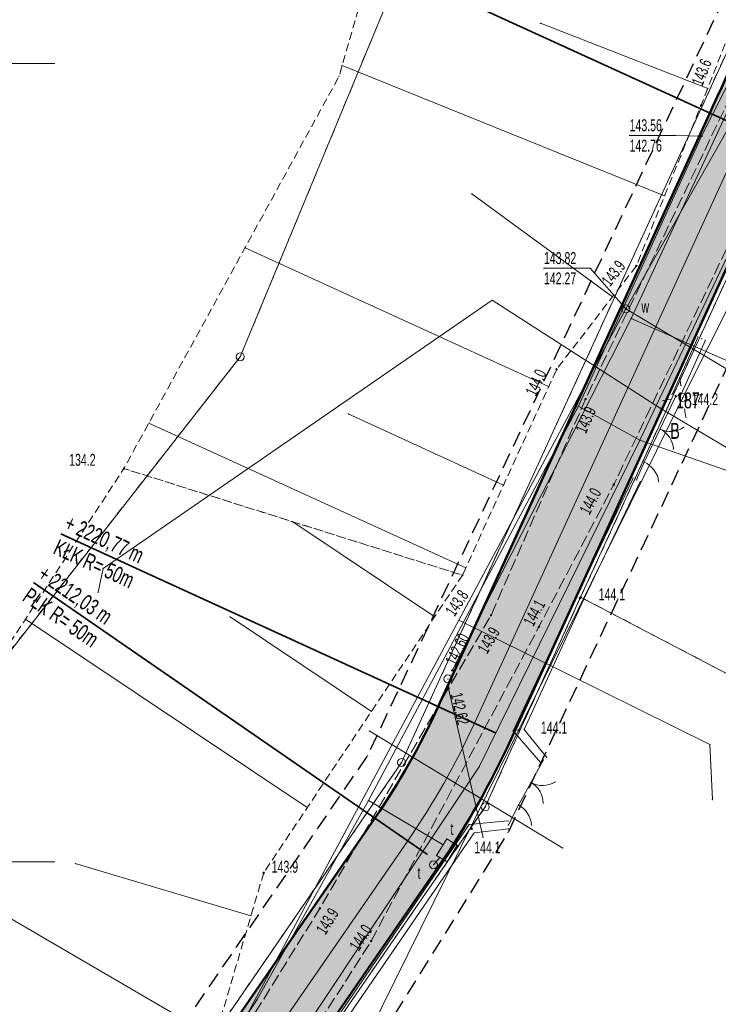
# Model space of a CAD drawing. Extents: x 6456700 to 6518119, y 5963420 to 5980059.
# Tile 162 of 256: x 6512219 to 6512263, y 5965890 to 5965952. Entities that reach past the tile are written whole.
import ezdxf
from ezdxf.enums import TextEntityAlignment as Align

# ---------------------------------------------------------------- set-up
doc = ezdxf.new("R2010")
doc.units = 0
doc.header["$MEASUREMENT"] = 0
for name, pattern in [('L_0_03', [1, 0.5, -0.5]), ('L_0_04', [1.5, 1, -0.5]), ('L_0_52', [1, 0.75, -0.25]), ('L_0_5A', [0.75, 0.5, -0.25])]:
    doc.linetypes.add(name, pattern=pattern)
doc.layers.get('0').update_dxf_attribs({"color": 2, "linetype": 'CONTINUOUS', "lineweight": 5})
for name, color, linetype, lineweight in [('000_Inne__niezydentyfikowane_', 7, 'CONTINUOUS', 18), ('18mm Kreska ciągła', 7, 'CONTINUOUS', 18), ('202_punkt_graniczny', 7, 'CONTINUOUS', 18), ('203_punkt_graniczny', 7, 'CONTINUOUS', 18), ('210_oznaczenie_konturu_uzytku_gruntowego', 96, 'CONTINUOUS', 18), ('211_numer_dzialki_ewidencyjnej', 7, 'CONTINUOUS', 18), ('218_kontur_uzytku_gruntowego', 96, 'L_0_03', 18), ('219_dzialka_ewidencyjna', 7, 'CONTINUOUS', 18), ('35mm Ciągła', 7, 'CONTINUOUS', 35), ('50mm Kreska ciągła', 7, 'CONTINUOUS', 50), ('9mm Kreska ciągła', 252, 'CONTINUOUS', 9), ('brama', 7, 'CONTINUOUS', 18), ('furtka', 7, 'CONTINUOUS', 18), ('jezdnia', 7, 'CONTINUOUS', 18), ('komora_podziemna', 7, 'CONTINUOUS', 18), ('komora_podziemna_Atr17', 7, 'CONTINUOUS', 18), ('latarnia', 7, 'CONTINUOUS', 18), ('ogrodzenie_trwale', 7, 'CONTINUOUS', 18), ('pikieta_naturalna', 7, 'CONTINUOUS', 18), ('pikieta_naturalna_Atr2', 7, 'CONTINUOUS', 18), ('przewod_elektroenergetyczny_niskiego_napiecia', 7, 'CONTINUOUS', 18), ('przewod_kanalizacyjny', 7, 'CONTINUOUS', 18), ('przewod_telekomunikacyjny_podziemny', 7, 'CONTINUOUS', 18), ('przewod_wodociagowy', 7, 'CONTINUOUS', 18), ('rzedna', 7, 'CONTINUOUS', 18), ('rzedna_Atr2', 7, 'CONTINUOUS', 18), ('rzedna_Atr3', 7, 'CONTINUOUS', 18), ('sciana_oporowa__linia_', 7, 'CONTINUOUS', 18), ('siatka_krzyrzy', 7, 'CONTINUOUS', 18), ('skarpa_nieumocniona', 7, 'CONTINUOUS', 18), ('studnia_kanalizacyjna', 7, 'CONTINUOUS', 18), ('Zakres', 7, 'CONTINUOUS', 18)]:
    doc.layers.add(name, color=color, linetype=linetype, lineweight=lineweight)
doc.styles.get("Standard").update_dxf_attribs({"font": 'txt', "width": 0.75})
doc.styles.add('Znaczniki', font='GOTHIC.TTF', dxfattribs={"width": 0.7})

# ---------------------------------------------------------------- blocks, each defined once
blk = doc.blocks.new('mdcp_nowa')
at = {"layer": '203_punkt_graniczny', "linetype": 'Continuous', "lineweight": 18, "true_color": 0x000000}
blk.add_hatch(color=18, dxfattribs=at).paths.add_polyline_path([(6494985.44, 5982366.535, 1), (6494985.44, 5982366.625, 1)])
at = {"layer": 'pikieta_naturalna', "linetype": 'Continuous', "lineweight": 18, "true_color": 0x000000}
for points in [[(6494992.99, 5982397.345, 1), (6494992.99, 5982397.435, 1)], [(6494988.93, 5982387.275, 1), (6494988.93, 5982387.365, 1)], [(6494983.93, 5982380.805, 1), (6494983.93, 5982380.895, 1)], [(6494985.75, 5982378.935, 1), (6494985.75, 5982379.025, 1)], [(6494991.4, 5982379.125, 1), (6494991.4, 5982379.215, 1)], [(6494956.82, 5982374.585, 1), (6494956.82, 5982374.675, 1)], [(6494987.52, 5982373.585, 1), (6494987.52, 5982373.675, 1)], [(6494978.03, 5982367.905, 1), (6494978.03, 5982367.995, 1)], [(6494985.4, 5982366.475, 1), (6494985.4, 5982366.565, 1)], [(6494979.83, 5982365.395, 1), (6494979.83, 5982365.485, 1)], [(6494982.83, 5982364.675, 1), (6494982.83, 5982364.765, 1)], [(6494981.55, 5982358.195, 1), (6494981.55, 5982358.285, 1)], [(6494978.61, 5982352.025, 1), (6494978.61, 5982352.115, 1)], [(6494965.58, 5982349.265, 1), (6494965.58, 5982349.355, 1)], [(6494969.1, 5982347.035, 1), (6494969.1, 5982347.125, 1)], [(6494972.31, 5982344.985, 1), (6494972.31, 5982345.075, 1)]]:
    blk.add_hatch(color=18, dxfattribs=at).paths.add_polyline_path(points)
at = {"layer": 'rzedna', "linetype": 'Continuous', "lineweight": 18, "true_color": 0x000000}
for points in [[(6494993.02, 5982395.405, 1), (6494993.02, 5982395.495, 1)], [(6494988.27, 5982384.585, 1), (6494988.27, 5982384.675, 1)], [(6494977.39, 5982361.935, 1), (6494977.39, 5982362.025, 1)], [(6494977.16, 5982360.805, 1), (6494977.16, 5982360.895, 1)]]:
    blk.add_hatch(color=18, dxfattribs=at).paths.add_polyline_path(points)
at = {"layer": '000_Inne__niezydentyfikowane_', "linetype": 'Continuous', "lineweight": 18, "flags": 128}
for points in [[(6494993.4, 5982398.44), (6494982.92, 5982402.52)], [(6494990.7, 5982391.72), (6494970.49, 5982399.87)], [(6494987.43, 5982385.38), (6494978.62, 5982391.83)], [(6494983.43, 5982379.76), (6494964.41, 5982388.46)], [(6494980.61, 5982373.59), (6494970.88, 5982378.05)], [(6494978.24, 5982368.4), (6494958.39, 5982377.48)], [(6494976.3, 5982365.35), (6494967.4, 5982371.3)], [(6494968.31, 5982353.4), (6494950.65, 5982365.19)], [(6494972.33, 5982359.42), (6494963.47, 5982365.34)], [(6494962.11, 5982339.23), (6494941.51, 5982351.22)], [(6494964.78, 5982346.62), (6494953.77, 5982349.88)]]:
    blk.add_lwpolyline(points, dxfattribs=at)
at = {"layer": '000_Inne__niezydentyfikowane_'}
for p in [(6494982.92, 5982402.52), (6494970.49, 5982399.87), (6494993.4, 5982398.44), (6494978.62, 5982391.83), (6494990.7, 5982391.72), (6494964.41, 5982388.46), (6494987.43, 5982385.38), (6494983.43, 5982379.76), (6494970.88, 5982378.05), (6494958.39, 5982377.48), (6494980.61, 5982373.59), (6494967.4, 5982371.3), (6494978.24, 5982368.4), (6494950.65, 5982365.19), (6494963.47, 5982365.34), (6494976.3, 5982365.35), (6494972.33, 5982359.42), (6494968.31, 5982353.4), (6494953.77, 5982349.88), (6494964.78, 5982346.62)]:
    blk.add_point(p, dxfattribs=at)
at = {"layer": '202_punkt_graniczny', "color": 7, "linetype": 'Continuous', "lineweight": 18}
for centre in [(6494964.11, 5982381.63), (6494974.22, 5982356.22), (6494979.46, 5982353.43)]:
    blk.add_circle(centre, 0.25, dxfattribs=at)
at = {"layer": '202_punkt_graniczny'}
for p in [(6494964.11, 5982381.63), (6494974.22, 5982356.22), (6494979.46, 5982353.43)]:
    blk.add_point(p, dxfattribs=at)
at = {"layer": '203_punkt_graniczny', "color": 7, "linetype": 'Continuous', "lineweight": 18}
blk.add_circle((6494985.44, 5982366.58), 0.045, dxfattribs=at)
at = {"layer": '203_punkt_graniczny'}
blk.add_point((6494985.44, 5982366.58), dxfattribs=at)
at = {"layer": '218_kontur_uzytku_gruntowego', "lineweight": 18, "flags": 128}
for points in [[(6494975.37, 5982408.81), (6494964.11, 5982381.63)], [(6494974.22, 5982356.22), (6494995.01, 5982401.6)], [(6495000.23, 5982398.82), (6494985.44, 5982366.58)], [(6494964.11, 5982381.63), (6494945.15, 5982357.41)], [(6494985.44, 5982366.58), (6494979.46, 5982353.43)], [(6494985.44, 5982366.58), (6495003.82, 5982356.96)], [(6494956.48, 5982330.44), (6494974.22, 5982356.22)], [(6494979.46, 5982353.43), (6494963.66, 5982330.52)]]:
    blk.add_lwpolyline(points, dxfattribs=at)
at = {"layer": '218_kontur_uzytku_gruntowego'}
for p in [(6494964.11, 5982381.63), (6494964.11, 5982381.63), (6494964.11, 5982381.63), (6494964.11, 5982381.63), (6494985.44, 5982366.58), (6494985.44, 5982366.58), (6494985.44, 5982366.58), (6494985.44, 5982366.58), (6494985.44, 5982366.58), (6494985.44, 5982366.58), (6494974.22, 5982356.22), (6494974.22, 5982356.22), (6494974.22, 5982356.22), (6494974.22, 5982356.22), (6494979.46, 5982353.43), (6494979.46, 5982353.43), (6494979.46, 5982353.43), (6494979.46, 5982353.43)]:
    blk.add_point(p, dxfattribs=at)
at = {"layer": '219_dzialka_ewidencyjna', "color": 3, "linetype": 'Continuous', "lineweight": 18, "flags": 128}
for points in [[(6494964.11, 5982381.63), (6494975.37, 5982408.81)], [(6494974.22, 5982356.22), (6494995.01, 5982401.6)], [(6495000.23, 5982398.82), (6494985.44, 5982366.58)], [(6494945.15, 5982357.41), (6494964.11, 5982381.63)], [(6494985.44, 5982366.58), (6494979.46, 5982353.43)], [(6494985.44, 5982366.58), (6495003.82, 5982356.96)], [(6494956.48, 5982330.44), (6494974.22, 5982356.22)], [(6494963.66, 5982330.52), (6494979.46, 5982353.43)]]:
    blk.add_lwpolyline(points, dxfattribs=at)
at = {"layer": '219_dzialka_ewidencyjna', "color": 3}
for p in [(6494964.11, 5982381.63), (6494964.11, 5982381.63), (6494985.44, 5982366.58), (6494985.44, 5982366.58), (6494985.44, 5982366.58), (6494974.22, 5982356.22), (6494974.22, 5982356.22), (6494979.46, 5982353.43), (6494979.46, 5982353.43)]:
    blk.add_point(p, dxfattribs=at)
at = {"layer": 'brama', "color": 7, "linetype": 'Continuous', "lineweight": 18, "flags": 128}
for points in [[(6494991.4, 5982379.17), (6494989.42, 5982375.03)], [(6494983.11, 5982356.38), (6494981.54, 5982353.55)]]:
    blk.add_lwpolyline(points, dxfattribs=at)
at = {"layer": 'brama', "color": 7, "linetype": 'Continuous', "lineweight": 18}
for centre, start, end in [((6494991.057, 5982378.453), 244.44, 304.44), ((6494989.763, 5982375.747), 4.44, 64.44), ((6494983.053, 5982356.277), 240.98, 300.98), ((6494981.597, 5982353.653), 0.98, 60.98)]:
    blk.add_arc(centre, 1.5, start, end, dxfattribs=at)
at = {"layer": 'brama'}
for p in [(6494991.4, 5982379.17), (6494990.41, 5982377.1), (6494990.41, 5982377.1), (6494991.905, 5982377.216), (6494991, 5982376.595), (6494991.173, 5982376.958), (6494991.258, 5982375.863), (6494989.42, 5982375.03), (6494983.11, 5982356.38), (6494982.325, 5982354.965), (6494982.325, 5982354.965), (6494983.825, 5982354.991), (6494982.883, 5982354.425), (6494983.078, 5982354.777), (6494983.097, 5982353.679), (6494981.54, 5982353.55)]:
    blk.add_point(p, dxfattribs=at)
at = {"layer": 'furtka', "color": 7, "linetype": 'Continuous', "lineweight": 18, "flags": 128}
for points in [[(6494989.42, 5982375.03), (6494988.95, 5982373.92)], [(6494981.54, 5982353.55), (6494980.91, 5982352.31)]]:
    blk.add_lwpolyline(points, dxfattribs=at)
at = {"layer": 'furtka', "color": 7, "linetype": 'Continuous', "lineweight": 18}
for centre, start, end in [((6494988.836, 5982373.648), 7.051, 67.051), ((6494980.861, 5982352.212), 3.066, 63.066)]:
    blk.add_arc(centre, 1.5, start, end, dxfattribs=at)
at = {"layer": 'furtka'}
for p in [(6494989.42, 5982375.03), (6494989.421, 5982375.03), (6494990.033, 5982374.552), (6494988.95, 5982373.92), (6494990.325, 5982373.832), (6494981.54, 5982353.55), (6494981.541, 5982353.55), (6494982.119, 5982353.031), (6494980.91, 5982352.31), (6494982.359, 5982352.292)]:
    blk.add_point(p, dxfattribs=at)
at = {"layer": 'jezdnia', "color": 7, "linetype": 'L_0_52', "lineweight": 18, "flags": 128}
blk.add_lwpolyline([(6495134.37, 5982583.3), (6495113.38, 5982574.25), (6495104.78, 5982567.21), (6495094.42, 5982556.42), (6495077.25, 5982527.64), (6495065.47, 5982509.01), (6495049.82, 5982491.48), (6495035, 5982466.78), (6495029.3, 5982456), (6495014.86, 5982429.39), (6495004.75, 5982409.18), (6494998.73, 5982397.06), (6494987.52, 5982373.63), (6494982.83, 5982364.72), (6494972.31, 5982345.03), (6494970.53, 5982342.23), (6494960.57, 5982327.01), (6494956.04, 5982320.35), (6494947.33, 5982304.72), (6494935.61, 5982281.93), (6494926.04, 5982257.99), (6494919.72, 5982242.45), (6494913.81, 5982225.8), (6494910.48, 5982216.25), (6494906.14, 5982216.99), (6494909.9, 5982227.31), (6494916.12, 5982243.16), (6494921.48, 5982258.77), (6494931.15, 5982282.69), (6494943.64, 5982306.31), (6494959.06, 5982330.89), (6494969.1, 5982347.08), (6494979.83, 5982365.44), (6494985.75, 5982378.98), (6494994.88, 5982398.03), (6495001.66, 5982410.76), (6495011.8, 5982430.8), (6495026, 5982457.23), (6495032.25, 5982468.97), (6495046.11, 5982493.71), (6495063.09, 5982514.09), (6495073.26, 5982529.52), (6495082.96, 5982547.05), (6495093.01, 5982560.56), (6495101.98, 5982569.59), (6495101.3, 5982571.6), (6495108.99, 5982577.59), (6495110.03, 5982578.44), (6495121.58, 5982583.64), (6495122.46, 5982584.02), (6495130.77, 5982587.79), (6495134.82, 5982589.62), (6495140.56, 5982589.08), (6495141.32, 5982585.54)], close=True, dxfattribs=at)
at = {"layer": 'jezdnia'}
for p in [(6494985.75, 5982378.98), (6494987.52, 5982373.63), (6494979.83, 5982365.44), (6494982.83, 5982364.72), (6494969.1, 5982347.08), (6494972.31, 5982345.03), (6494970.53, 5982342.23)]:
    blk.add_point(p, dxfattribs=at)
at = {"layer": 'komora_podziemna', "color": 30, "linetype": 'Continuous', "lineweight": 18, "flags": 128}
blk.add_lwpolyline([(6494976.41, 5982350.39), (6494977.05, 5982351.43), (6494977.71, 5982351.03), (6494977.08, 5982349.99), (6494976.62, 5982350.26)], close=True, dxfattribs=at)
at = {"layer": 'komora_podziemna', "color": 5, "linetype": 'Continuous', "lineweight": 13}
blk.add_circle((6494988.27, 5982384.63), 0.25, dxfattribs=at)
at = {"layer": 'komora_podziemna', "color": 30, "linetype": 'Continuous', "lineweight": 13}
blk.add_circle((6494976.22, 5982349.81), 0.25, dxfattribs=at)
at = {"layer": 'komora_podziemna'}
for p in [(6494988.27, 5982384.63), (6494977.05, 5982351.43), (6494977.71, 5982351.03), (6494976.41, 5982350.39), (6494976.62, 5982350.26), (6494977.08, 5982349.99), (6494976.22, 5982349.81)]:
    blk.add_point(p, dxfattribs=at)
at = {"layer": 'latarnia', "color": 7, "linetype": 'Continuous', "lineweight": 13, "flags": 128}
for points in [[(6494991.725, 5982379.821), (6494991.648, 5982380.315)], [(6494991.099, 5982378.965), (6494990.606, 5982378.888)], [(6494992.582, 5982379.196), (6494993.075, 5982379.272)], [(6494991.956, 5982378.339), (6494992.033, 5982377.846)]]:
    blk.add_lwpolyline(points, dxfattribs=at)
at = {"layer": 'latarnia', "color": 7, "linetype": 'Continuous', "lineweight": 13}
blk.add_circle((6494991.84, 5982379.08), 0.25, dxfattribs=at)
at = {"layer": 'latarnia'}
for p in [(6494991.648, 5982380.315), (6494991.725, 5982379.821), (6494991.099, 5982378.965), (6494991.84, 5982379.08), (6494992.582, 5982379.196), (6494993.075, 5982379.272), (6494990.606, 5982378.888), (6494991.956, 5982378.339), (6494992.033, 5982377.846)]:
    blk.add_point(p, dxfattribs=at)
at = {"layer": 'ogrodzenie_trwale'}
for p in [(6494993.03, 5982382.77), (6494985.4, 5982366.52)]:
    blk.add_point(p, dxfattribs=at)
at = {"layer": 'pikieta_naturalna', "color": 7, "linetype": 'Continuous', "lineweight": 18}
for centre in [(6494992.99, 5982397.39), (6494988.93, 5982387.32), (6494983.93, 5982380.85), (6494985.75, 5982378.98), (6494991.4, 5982379.17), (6494956.82, 5982374.63), (6494987.52, 5982373.63), (6494978.03, 5982367.95), (6494985.4, 5982366.52), (6494979.83, 5982365.44), (6494982.83, 5982364.72), (6494981.55, 5982358.24), (6494978.61, 5982352.07), (6494965.58, 5982349.31), (6494969.1, 5982347.08), (6494972.31, 5982345.03)]:
    blk.add_circle(centre, 0.045, dxfattribs=at)
at = {"layer": 'pikieta_naturalna'}
for p in [(6494992.99, 5982397.39), (6494988.93, 5982387.32), (6494983.93, 5982380.85), (6494985.75, 5982378.98), (6494991.4, 5982379.17), (6494956.82, 5982374.63), (6494987.52, 5982373.63), (6494978.03, 5982367.95), (6494985.4, 5982366.52), (6494979.83, 5982365.44), (6494982.83, 5982364.72), (6494981.55, 5982358.24), (6494978.61, 5982352.07), (6494965.58, 5982349.31), (6494969.1, 5982347.08), (6494972.31, 5982345.03)]:
    blk.add_point(p, dxfattribs=at)
at = {"layer": 'przewod_elektroenergetyczny_niskiego_napiecia', "color": 1, "linetype": 'Continuous', "lineweight": 18, "flags": 128}
for points in [[(6494991.84, 5982379.08), (6495008.11, 5982411.42)], [(6494971.34, 5982337.55), (6494991.84, 5982379.08)]]:
    blk.add_lwpolyline(points, dxfattribs=at)
at = {"layer": 'przewod_elektroenergetyczny_niskiego_napiecia'}
blk.add_point((6494991.84, 5982379.08), dxfattribs=at)
blk.add_point((6494991.84, 5982379.08), dxfattribs=at)
at = {"layer": 'przewod_elektroenergetyczny_niskiego_napiecia', "color": 1}
blk.add_point((6494991.84, 5982379.08), dxfattribs=at)
blk.add_point((6494991.84, 5982379.08), dxfattribs=at)
at = {"layer": 'przewod_kanalizacyjny', "color": 34, "linetype": 'Continuous', "lineweight": 18, "flags": 128}
for points in [[(6494999.92, 5982408.39), (6494988.61, 5982384.03), (6494977.39, 5982361.98)], [(6494988.61, 5982384.03), (6494996.3, 5982380.64)], [(6494979.33, 5982351.52), (6494977.16, 5982360.85)], [(6494972.19, 5982358.2), (6494984.32, 5982350.86)]]:
    blk.add_lwpolyline(points, dxfattribs=at)
at = {"layer": 'przewod_kanalizacyjny'}
for p in [(6494988.61, 5982384.03), (6494988.61, 5982384.03), (6494977.39, 5982361.98), (6494977.16, 5982360.85), (6494972.19, 5982358.2), (6494979.33, 5982351.52), (6494984.32, 5982350.86)]:
    blk.add_point(p, dxfattribs=at)
at = {"layer": 'przewod_telekomunikacyjny_podziemny', "color": 30, "linetype": 'Continuous', "lineweight": 18, "flags": 128}
for points in [[(6494901.62, 5982190.73), (6494906.93, 5982205.38), (6494911.62, 5982220.93), (6494915.73, 5982231.59), (6494911.08, 5982233.33), (6494928.49, 5982275.35), (6494946.57, 5982313.81), (6494960.48, 5982334.35), (6494965.17, 5982341.38), (6494972.14, 5982353.83), (6494985.3, 5982378.53), (6494993.02, 5982395.45), (6495008.18, 5982425.35), (6495017.88, 5982443.43), (6495022.56, 5982450.66), (6495031.38, 5982466.91), (6495039.03, 5982482.79), (6495040.55, 5982485.59), (6495048.7, 5982498.93), (6495056.63, 5982506.55), (6495061.71, 5982512.37), (6495068.26, 5982521.25), (6495074.92, 5982532.24)], [(6495079.35, 5982530.1), (6495069.82, 5982513.52), (6495056.99, 5982497.18), (6495053.61, 5982496.6), (6495048.81, 5982491.02), (6495045.68, 5982486.07), (6495035.4, 5982467.7), (6495024.87, 5982448.34), (6495020.12, 5982439.66), (6495011.73, 5982422.62), (6495000.86, 5982401), (6494989.14, 5982376.4), (6494979.09, 5982355.95), (6494962.09, 5982330.47)], [(6494985.3, 5982378.53), (6494989.14, 5982376.4), (6494996.33, 5982373.9), (6494995.91, 5982370.63)], [(6494972.14, 5982353.83), (6494976.82, 5982351.06)], [(6494976.22, 5982349.81), (6494976.62, 5982350.26)]]:
    blk.add_lwpolyline(points, dxfattribs=at)
at = {"layer": 'przewod_telekomunikacyjny_podziemny'}
for p in [(6494993.02, 5982395.45), (6494985.3, 5982378.53), (6494985.3, 5982378.53), (6494989.14, 5982376.4), (6494989.14, 5982376.4), (6494979.09, 5982355.95), (6494972.14, 5982353.83), (6494972.14, 5982353.83), (6494976.82, 5982351.06), (6494976.62, 5982350.26), (6494976.22, 5982349.81), (6494965.17, 5982341.38)]:
    blk.add_point(p, dxfattribs=at)
at = {"layer": 'przewod_wodociagowy', "color": 5, "linetype": 'Continuous', "lineweight": 18, "flags": 128}
for points in [[(6495017.75, 5982443.85), (6495018.43, 5982443.5), (6495020.19, 5982442.47), (6495019.93, 5982441.89), (6495017.22, 5982436.61), (6495011.99, 5982426.45), (6494988.27, 5982384.63), (6494977.81, 5982365.14), (6494958.57, 5982329.31)], [(6494997.82, 5982374.02), (6494990.43, 5982378.42), (6494979.89, 5982385.17), (6494955.52, 5982368.37), (6494955.2, 5982366.88)], [(6494988.27, 5982384.63), (6494999.96, 5982377.67), (6494998.24, 5982374.36)], [(6494977.81, 5982365.14), (6494993.54, 5982357.34), (6494993.7, 5982353.89)]]:
    blk.add_lwpolyline(points, dxfattribs=at)
at = {"layer": 'przewod_wodociagowy'}
for p in [(6494979.89, 5982385.17), (6494988.27, 5982384.63), (6494988.27, 5982384.63), (6494990.43, 5982378.42), (6494955.52, 5982368.37), (6494955.2, 5982366.88), (6494977.81, 5982365.14), (6494977.81, 5982365.14), (6494993.54, 5982357.34), (6494993.7, 5982353.89)]:
    blk.add_point(p, dxfattribs=at)
at = {"layer": 'rzedna', "color": 7, "linetype": 'Continuous', "lineweight": 18}
for centre in [(6494993.02, 5982395.45), (6494988.27, 5982384.63), (6494977.39, 5982361.98), (6494977.16, 5982360.85)]:
    blk.add_circle(centre, 0.045, dxfattribs=at)
at = {"layer": 'rzedna'}
for p in [(6494993.02, 5982395.45), (6494988.27, 5982384.63), (6494977.39, 5982361.98), (6494977.16, 5982360.85)]:
    blk.add_point(p, dxfattribs=at)
at = {"layer": 'rzedna_Atr2', "color": 7, "linetype": 'Continuous', "lineweight": 18, "flags": 128}
for points in [[(6494993.02, 5982395.45), (6494991.36, 5982395.5), (6494988.506, 5982395.5)], [(6494988.27, 5982384.63), (6494986.03, 5982387.18), (6494983.139, 5982387.18)]]:
    blk.add_lwpolyline(points, dxfattribs=at)
at = {"layer": 'rzedna_Atr2'}
for p in [(6494988.506, 5982395.5), (6494991.36, 5982395.5), (6494993.02, 5982395.45), (6494983.139, 5982387.18), (6494986.03, 5982387.18), (6494988.27, 5982384.63)]:
    blk.add_point(p, dxfattribs=at)
at = {"layer": 'sciana_oporowa__linia_', "color": 7, "linetype": 'Continuous', "lineweight": 18, "flags": 128}
for points in [[(6494991.172, 5982379.273), (6494992.802, 5982382.873)], [(6494991.628, 5982379.067), (6494993.258, 5982382.667)], [(6494982.919, 5982356.219), (6494981.202, 5982358.194), (6494985.174, 5982366.627), (6494988.724, 5982374.028)], [(6494983.302, 5982356.541), (6494981.898, 5982358.286), (6494985.626, 5982366.413), (6494989.175, 5982373.812)], [(6494961.636, 5982319.628), (6494957.981, 5982321.818), (6494962.501, 5982329.048), (6494963.465, 5982330.403), (6494978.455, 5982352.33), (6494980.884, 5982352.559)], [(6494961.904, 5982320.052), (6494958.939, 5982322.042), (6494962.919, 5982328.772), (6494963.875, 5982330.117), (6494978.765, 5982351.81), (6494980.936, 5982352.061)]]:
    blk.add_lwpolyline(points, dxfattribs=at)
at = {"layer": 'sciana_oporowa__linia_'}
for p in [(6494992.802, 5982382.873), (6494993.258, 5982382.667), (6494991.172, 5982379.273), (6494991.628, 5982379.067), (6494988.724, 5982374.028), (6494989.175, 5982373.812), (6494985.174, 5982366.627), (6494985.626, 5982366.413), (6494981.202, 5982358.194), (6494981.898, 5982358.286), (6494982.919, 5982356.219), (6494983.302, 5982356.541), (6494980.884, 5982352.559), (6494978.455, 5982352.33), (6494978.765, 5982351.81), (6494980.936, 5982352.061)]:
    blk.add_point(p, dxfattribs=at)
at = {"layer": 'siatka_krzyrzy', "linetype": 'Continuous', "lineweight": 18, "flags": 128}
for points in [[(6494947.5, 5982400), (6494952.5, 5982400)], [(6494947.5, 5982350), (6494952.5, 5982350)]]:
    blk.add_lwpolyline(points, dxfattribs=at)
at = {"layer": 'skarpa_nieumocniona', "color": 7, "linetype": 'L_0_5A', "lineweight": 18, "flags": 128}
for points in [[(6494997.75, 5982409.63), (6494992.99, 5982397.39), (6494988.93, 5982387.32), (6494983.93, 5982380.85), (6494978.03, 5982367.95), (6494956.82, 5982374.63), (6494970.3, 5982399.19), (6494978.56, 5982427.79), (6494996.54, 5982415.24)], [(6494965.58, 5982349.31), (6494962.89, 5982340.22), (6494951, 5982325), (6494945.37, 5982325.08), (6494937.42, 5982305.65), (6494933.1, 5982295.35), (6494927.37, 5982283.13), (6494921.28, 5982272.01), (6494917.86, 5982259.82), (6494915.26, 5982262.12), (6494913.02, 5982263.13), (6494900.61, 5982269.37), (6494912.93, 5982296.52), (6494936.43, 5982343.45), (6494956.82, 5982374.63), (6494978.03, 5982367.95)]]:
    blk.add_lwpolyline(points, close=True, dxfattribs=at)
at = {"layer": 'skarpa_nieumocniona'}
for p in [(6494970.3, 5982399.19), (6494970.3, 5982399.19), (6494992.99, 5982397.39), (6494992.99, 5982397.39), (6494988.93, 5982387.32), (6494988.93, 5982387.32), (6494983.93, 5982380.85), (6494983.93, 5982380.85), (6494956.82, 5982374.63), (6494956.82, 5982374.63), (6494956.82, 5982374.63), (6494956.82, 5982374.63), (6494978.03, 5982367.95), (6494978.03, 5982367.95), (6494978.03, 5982367.95), (6494978.03, 5982367.95), (6494965.58, 5982349.31), (6494965.58, 5982349.31)]:
    blk.add_point(p, dxfattribs=at)
at = {"layer": 'studnia_kanalizacyjna', "color": 34, "linetype": 'Continuous', "lineweight": 13}
blk.add_circle((6494977.12, 5982361.45), 0.25, dxfattribs=at)
at = {"layer": 'studnia_kanalizacyjna'}
blk.add_point((6494977.12, 5982361.45), dxfattribs=at)
at = {"layer": 'Zakres', "linetype": 'L_0_04', "lineweight": 25, "flags": 128}
blk.add_lwpolyline([(6495113.77, 5985050.22), (6495121.12, 5984877.07), (6495125.76, 5984757.87), (6495129.89, 5984649.81), (6495141.08, 5984611.3), (6495145.77, 5984544.53), (6495147.36, 5984487.27), (6495157.22, 5984392.07), (6495162.95, 5984387.45), (6495180.24, 5984384.16), (6495229.5, 5984386.61), (6495251.65, 5984373.41), (6495258.77, 5984357.12), (6495255.44, 5984330.44), (6495250.77, 5984304.39), (6495252.21, 5984282.78), (6495255.46, 5984256.45), (6495254.94, 5984238.25), (6495266.4, 5984211), (6495277.24, 5984182.33), (6495294.2, 5984133.19), (6495300.94, 5984095.37), (6495313.24, 5984037.69), (6495317.44, 5983978.18), (6495300.35, 5983922.18), (6495282.35, 5983883.38), (6495266.21, 5983862.23), (6495242.03, 5983839.67), (6495211.11, 5983816.86), (6495158.26, 5983772.66), (6495130.6, 5983651.16), (6495116.31, 5983543.43), (6495129.51, 5983346.73), (6495134.58, 5983264.71), (6495139.64, 5983186.97), (6495193.25, 5983077.94), (6495199.2, 5983041.97), (6495206.23, 5983026), (6495208.96, 5983004.88), (6495202.27, 5982979.48), (6495202.42, 5982950.13), (6495209.35, 5982897.38), (6495215.97, 5982850.34), (6495228.6, 5982809.97), (6495226.85, 5982778.82), (6495225.04, 5982750.56), (6495220.26, 5982723.37), (6495226.54, 5982679.97), (6495206.06, 5982669.48), (6495192.68, 5982657.71), (6495184.57, 5982648.65), (6495174.78, 5982624.58), (6495164.23, 5982604.61), (6495150.7, 5982588.3), (6495137.69, 5982582.43), (6495118.26, 5982573.75), (6495100.35, 5982558.42), (6495090.36, 5982544.99), (6495075.87, 5982519.06), (6495060.83, 5982499.68), (6495049.41, 5982485.49), (6495035.07, 5982459.7), (6495006.7, 5982406.64), (6494980.89, 5982351.84), (6494944.35, 5982293.29), (6494925.72, 5982250.11), (6494905.2, 5982190.37), (6494898.43, 5982153.5), (6494879.51, 5982063.89), (6494864.14, 5981992.66), (6494816.93, 5981768.61), (6494777.79, 5981577.7), (6494739.84, 5981394.72), (6494718.65, 5981297.89), (6494716.45, 5981237.31), (6494738.62, 5981208.21), (6494776.48, 5981173.06), (6494817.16, 5981137.44), (6494847.63, 5981109.8), (6494877.39, 5981077.08), (6494912.75, 5981030.55), (6494916.06, 5981014.71), (6494903.86, 5980957.01), (6494916.13, 5980953.51), (6494892.32, 5980927.59), (6494850.7, 5980858.8), (6494806.81, 5980779.89), (6494785.1, 5980753.49), (6494715.22, 5980723.29), (6494679.96, 5980686.78), (6494651.35, 5980651.29), (6494549.14, 5980683.24), (6494511.84, 5980659.66), (6494443.61, 5980630.33), (6494428.78, 5980598.6), (6494431.58, 5980579.46), (6494420.56, 5980549.76), (6494416.45, 5980528.2), (6494403.86, 5980507.16), (6494388.89, 5980482.96), (6494365.32, 5980407.99), (6494335.67, 5980315.15), (6494332.29, 5980297.41), (6494335.1, 5980278.18), (6494347.25, 5980254.84), (6494336.79, 5980250.09), (6494300.04, 5980271.34), (6494320.8, 5980301.43), (6494336.81, 5980349.17), (6494344.85, 5980380.92), (6494360.85, 5980437.13), (6494374.18, 5980476.38), (6494386.14, 5980498.84), (6494403.02, 5980528.52), (6494411.33, 5980563.19), (6494420.84, 5980586.25), (6494420.25, 5980601.11), (6494434.95, 5980635.94), (6494446.75, 5980644.99), (6494465.77, 5980647.27), (6494513.02, 5980669.46), (6494507.85, 5980679.68), (6494547.89, 5980705.83), (6494570.06, 5980691.34), (6494636.17, 5980669.05), (6494706.14, 5980756.86), (6494742.78, 5980772.58), (6494798.53, 5980814.27), (6494826.12, 5980867.97), (6494849.57, 5980908.6), (6494845.35, 5980942.01), (6494853.94, 5980970.83), (6494891.08, 5980960.54), (6494890.11, 5980965.73), (6494903.94, 5981025.69), (6494869.98, 5981070.3), (6494770.97, 5981160.58), (6494728.18, 5981200.64), (6494706.13, 5981229.56), (6494707.94, 5981299.75), (6494728.84, 5981398.1), (6494767.06, 5981580.19), (6494806.17, 5981770.55), (6494854.36, 5981994.76), (6494869.73, 5982065.97), (6494888.61, 5982155.44), (6494891.67, 5982173.95), (6494895.82, 5982197.45), (6494916.38, 5982253.72), (6494935.47, 5982297.95), (6494954.97, 5982331.67), (6494972.09, 5982356.64), (6494997.76, 5982411.14), (6495026.29, 5982464.48), (6495041.09, 5982491.09), (6495052.99, 5982505.88), (6495067.51, 5982524.6), (6495081.94, 5982550.43), (6495092.99, 5982565.28), (6495112.86, 5982582.29), (6495133.59, 5982591.55), (6495144.48, 5982596.46), (6495155.87, 5982610.19), (6495165.7, 5982628.8), (6495175.96, 5982654.03), (6495185.62, 5982664.83), (6495200.4, 5982677.82), (6495212.49, 5982688.04), (6495209.64, 5982723.43), (6495215.22, 5982750.57), (6495216.87, 5982779.54), (6495218.31, 5982809.31), (6495206.86, 5982847.92), (6495199.44, 5982894.74), (6495192.11, 5982948.71), (6495190.16, 5982979.24), (6495183.47, 5983075.16), (6495129.79, 5983184.34), (6495124.6, 5983264.07), (6495119.53, 5983346.09), (6495106.27, 5983543.75), (6495120.74, 5983652.9), (6495148.75, 5983779.42), (6495204.15, 5983826.04), (6495273.41, 5983889.36), (6495288.53, 5983927.42), (6495300.83, 5983964.69), (6495303.91, 5983980.14), (6495301.32, 5984039.55), (6495291.1, 5984093.63), (6495284.5, 5984130.67), (6495267.84, 5984178.93), (6495257.12, 5984207.3), (6495244.96, 5984236.19), (6495244.79, 5984255.42), (6495242.25, 5984281.97), (6495240.71, 5984304.95), (6495245.55, 5984331.94), (6495248.51, 5984355.64), (6495243.77, 5984366.47), (6495226.98, 5984376.47), (6495179.54, 5984374.12), (6495158.61, 5984378.09), (6495147.7, 5984386.91), (6495137.38, 5984486.61), (6495135.78, 5984544.04), (6495131.18, 5984609.54), (6495119.95, 5984648.2), (6495115.76, 5984757.49), (6495111.12, 5984876.67), (6495103.73, 5985050.93), (6495109.36, 5985081.73), (6495120.41, 5985085.88)], close=True, dxfattribs=at)
at = {"layer": 'Zakres'}
for p in [(6494972.09, 5982356.64), (6494980.89, 5982351.84)]:
    blk.add_point(p, dxfattribs=at)
at = {"layer": '210_oznaczenie_konturu_uzytku_gruntowego', "lineweight": 20, "width": 0.66}
blk.add_text('B', height=1, dxfattribs=at).set_placement((6494991.06, 5982377.49), align=Align.TOP_LEFT)
at = {"layer": '211_numer_dzialki_ewidencyjnej', "color": 7, "lineweight": 20, "width": 0.66}
blk.add_text('187', height=1, dxfattribs=at).set_placement((6494991.43, 5982379.4), align=Align.TOP_LEFT)
at = {"layer": 'komora_podziemna_Atr17', "color": 7, "lineweight": 15, "width": 0.66}
for s, p in [('w', (6494989.25, 5982385.15)), ('t', (6494977.28, 5982352.43)), ('t', (6494975.22, 5982349.68))]:
    blk.add_text(s, height=0.75, dxfattribs=at).set_placement(p, align=Align.TOP_LEFT)
at = {"layer": 'pikieta_naturalna_Atr2', "color": 7, "lineweight": 15, "width": 0.66}
for s, rotation, p in [('143.6', 68.7, (6494992.37, 5982398.82)), ('143.9', 52.3, (6494986.69, 5982386.44)), ('144.0', 65.4, (6494981.95, 5982379.42)), ('143.9', 66.4, (6494985.08, 5982377.07)), ('144.0', 62.2, (6494985.33, 5982372.03)), ('143.8', 56.3, (6494976.91, 5982365.73)), ('144.1', 61.9, (6494981.81, 5982365.04)), ('143.9', 59.7, (6494978.93, 5982363.35)), ('143.9', 58.2, (6494968.81, 5982345.77)), ('144.0', 57.6, (6494970.9, 5982344.75))]:
    blk.add_text(s, height=0.75, rotation=rotation, dxfattribs=at).set_placement(p, align=Align.TOP_LEFT)
for s, p in [('144.2', (6494992.4, 5982379.35)), ('134.2', (6494953.39, 5982375.55)), ('144.1', (6494986.57, 5982367.13)), ('144.1', (6494982.95, 5982358.78)), ('144.1', (6494978.77, 5982351.27)), ('143.9', (6494966.08, 5982350.06))]:
    blk.add_text(s, height=0.75, dxfattribs=at).set_placement(p, align=Align.TOP_LEFT)
at = {"layer": 'rzedna_Atr2', "color": 7, "lineweight": 15, "width": 0.66}
for s, p in [('143.56', (6494988.506, 5982396.508)), ('143.82', (6494983.139, 5982388.188))]:
    blk.add_text(s, height=0.75, dxfattribs=at).set_placement(p, align=Align.TOP_LEFT)
for s, rotation, p in [('142.60', 63.5, (6494976.919, 5982362.574)), ('142.62', 282.9, (6494978.021, 5982360.658))]:
    blk.add_text(s, height=0.75, rotation=rotation, dxfattribs=at).set_placement(p, align=Align.TOP_LEFT)
at = {"layer": 'rzedna_Atr3', "color": 7, "lineweight": 15, "width": 0.66}
for s, p in [('142.76', (6494988.506, 5982395.232)), ('142.27', (6494983.139, 5982386.912))]:
    blk.add_text(s, height=0.75, dxfattribs=at).set_placement(p, align=Align.TOP_LEFT)

msp = doc.modelspace()

# ---------------------------------------------------------------- block references
at = {"linetype": 'ByBlock'}
msp.add_blockref('mdcp_nowa', (17268.786, -16450.998), dxfattribs=at)

# ---------------------------------------------------------------- next in the draw order: hatches: boundary and pattern name
at = {"layer": '9mm Kreska ciągła'}
h = msp.add_hatch(dxfattribs=at)
h.set_pattern_fill('SAND_AND_LIME', color=4, scale=0.1)
h.set_pattern_definition([(37.5, (6512163.41104, 5965706.02106), (-0.006803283, 0.208096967), [0, -0.16416, 0, -0.1836, 0, -0.1755]), (7.5, (6512163.41104, 5965706.02106), (0.19113588, 0.30479178), [0, -0.08856, 0, -0.14796, 0, -0.0567]), (-32.5, (6512163.2782, 5965706.02106), (0.33632732, 0.00061118), [0, -0.054, 0, -0.1944, 0, -0.2538]), (-42.5, (6512163.2782, 5965706.02106), (0.32466167, 0.09478896), [0, -0.027, 0, -0.12744, 0, -0.1458])])
edge = h.paths.add_edge_path()
edge.add_line((6512494.454, 5966351.121), (6512492.815, 5966327.914))
edge.add_arc((6512641.445, 5966317.419), 149, 175.96099, 178.25385)
edge.add_line((6512492.514, 5966321.96), (6512491.933, 5966302.891))
edge.add_arc((6512440.957, 5966304.445), 51, 348.13301, 358.25385, ccw=False)
edge.add_line((6512490.867, 5966293.957), (6512486.741, 5966274.321))
edge.add_arc((6512500.441, 5966271.442), 14, 168.13301, 189.66075)
edge.add_line((6512486.64, 5966269.093), (6512490.395, 5966247.035))
edge.add_line((6512490.395, 5966247.035), (6512490.607, 5966245.791))
edge.add_arc((6512474.833, 5966243.106), 16, 357.41334, 369.66075, ccw=False)
edge.add_line((6512490.817, 5966242.384), (6512490.724, 5966240.322))
edge.add_arc((6512474.74, 5966241.044), 16, 304.69475, 357.41334, ccw=False)
edge.add_line((6512483.848, 5966227.889), (6512479.157, 5966224.642))
edge.add_arc((6512563.968, 5966102.134), 149, 124.69475, 128.17467)
edge.add_line((6512471.877, 5966219.268), (6512459.798, 5966209.771))
edge.add_arc((6512468.451, 5966198.766), 14, 128.17467, 146.52826)
edge.add_line((6512456.773, 5966206.487), (6512454.137, 5966202.499))
edge.add_arc((6512536.718, 5966147.898), 99, 146.52826, 150.19331)
edge.add_line((6512450.815, 5966197.109), (6512447.264, 5966190.909))
edge.add_arc((6512533.167, 5966141.699), 99, 150.19331, 155.56334)
edge.add_line((6512443.035, 5966182.654), (6512432.867, 5966160.275))
edge.add_arc((6512409.196, 5966171.031), 26, 321.1758, 335.56334, ccw=False)
edge.add_line((6512429.452, 5966154.731), (6512421.621, 5966145))
edge.add_arc((6512409.156, 5966155.031), 16, 309.59305, 321.1758, ccw=False)
edge.add_line((6512419.353, 5966142.701), (6512410.592, 5966135.455))
edge.add_arc((6512400.395, 5966147.785), 16, 291.72006, 309.59305, ccw=False)
edge.add_line((6512406.316, 5966132.921), (6512399.28, 5966130.118))
edge.add_arc((6512417.414, 5966084.597), 49, 111.72006, 118.67866)
edge.add_line((6512393.899, 5966127.586), (6512378.766, 5966119.308))
edge.add_arc((6512390.283, 5966098.252), 24, 118.67866, 130.97644)
edge.add_line((6512374.545, 5966116.372), (6512369.458, 5966111.954))
edge.add_arc((6512385.196, 5966093.834), 24, 130.97644, 144.24742)
edge.add_line((6512365.719, 5966107.857), (6512360.498, 5966100.604))
edge.add_arc((6512392.148, 5966077.817), 39, 144.24742, 151.71864)
edge.add_line((6512357.804, 5966096.296), (6512346.179, 5966074.69))
edge.add_arc((6512310.073, 5966094.116), 41, 323.54004, 331.71864, ccw=False)
edge.add_line((6512343.048, 5966069.751), (6512332.977, 5966056.12))
edge.add_arc((6512291.959, 5966086.427), 51, 314.86874, 323.54004, ccw=False)
edge.add_line((6512327.939, 5966050.283), (6512325.436, 5966047.791))
edge.add_arc((6512381.169, 5965991.802), 79, 134.86874, 142.03498)
edge.add_line((6512318.887, 5966040.401), (6512317.812, 5966039.024))
edge.add_arc((6512348.559, 5966015.032), 39, 142.03498, 151.90193)
edge.add_line((6512314.155, 5966033.4), (6512307.014, 5966020.024))
edge.add_arc((6512085.596, 5966138.241), 251, 330.1315, 331.90193, ccw=False)
edge.add_line((6512303.256, 5966013.24), (6512293.172, 5965995.681))
edge.add_arc((6512509.097, 5965871.676), 249, 150.1315, 153.31422)
edge.add_line((6512286.62, 5965983.501), (6512270.802, 5965952.031))
edge.add_arc((6512493.279, 5965840.205), 249, 153.31422, 155.41165)
edge.add_line((6512266.858, 5965943.813), (6512249.846, 5965906.636))
edge.add_arc((6512203.471, 5965927.857), 51, 325.40047, 335.41165, ccw=False)
edge.add_line((6512245.451, 5965898.897), (6512232.463, 5965880.07))
edge.add_arc((6512313.954, 5965823.854), 99, 145.40047, 150.15364)
edge.add_line((6512228.085, 5965873.124), (6512213.877, 5965848.362))
edge.add_arc((6512299.746, 5965799.092), 99, 150.15364, 156.12969)
edge.add_line((6512209.214, 5965839.154), (6512198.858, 5965815.752))
edge.add_arc((6512518.006, 5965674.523), 349, 156.12969, 156.8073)
edge.add_line((6512197.211, 5965811.968), (6512194.929, 5965806.643))
edge.add_arc((6512331.888, 5965747.963), 149, 156.8073, 160.58951)
edge.add_line((6512191.357, 5965797.481), (6512178.615, 5965761.319))
edge.add_arc((6511941.881, 5965844.735), 251, 339.22463, 340.58951, ccw=False)
edge.add_line((6512176.561, 5965755.704), (6512169.456, 5965736.976))
edge.add_arc((6512195.168, 5965727.222), 27.5, 159.22463, 216.73933)
edge.add_line((6512173.13, 5965710.772), (6512174.444, 5965709.012))
edge.add_line((6512174.444, 5965709.012), (6512170.437, 5965706.021))
edge.add_line((6512170.437, 5965706.021), (6512164.212, 5965719.71))
edge.add_arc((6512161.212, 5965719.741), 3, 359.40734, 370.87144)
edge.add_arc((6512205.039, 5965728.159), 41.628, 165.26056, 190.87144, ccw=False)
edge.add_line((6512164.781, 5965738.75), (6512171.886, 5965757.477))
edge.add_arc((6511941.881, 5965844.735), 246, 339.22463, 340.58951)
edge.add_line((6512173.899, 5965762.981), (6512186.641, 5965799.143))
edge.add_arc((6512331.888, 5965747.963), 154, 156.8073, 160.58951, ccw=False)
edge.add_line((6512190.333, 5965808.612), (6512192.615, 5965813.937))
edge.add_arc((6512518.006, 5965674.523), 354, 156.12969, 156.8073, ccw=False)
edge.add_line((6512194.286, 5965817.775), (6512204.642, 5965841.178))
edge.add_arc((6512299.746, 5965799.092), 104, 150.15364, 156.12969, ccw=False)
edge.add_line((6512209.541, 5965850.851), (6512223.749, 5965875.613))
edge.add_arc((6512313.954, 5965823.854), 104, 145.40047, 150.15364, ccw=False)
edge.add_line((6512228.348, 5965882.91), (6512241.335, 5965901.737))
edge.add_arc((6512203.471, 5965927.857), 46, 325.40047, 335.41165)
edge.add_line((6512245.3, 5965908.717), (6512262.312, 5965945.894))
edge.add_arc((6512493.279, 5965840.205), 254, 153.31422, 155.41165, ccw=False)
edge.add_line((6512266.334, 5965954.276), (6512282.153, 5965985.747))
edge.add_arc((6512509.097, 5965871.676), 254, 150.1315, 153.31422, ccw=False)
edge.add_line((6512288.836, 5965998.171), (6512298.92, 5966015.73))
edge.add_arc((6512085.596, 5966138.241), 246, 330.1315, 331.90193)
edge.add_line((6512302.603, 5966022.379), (6512309.745, 5966035.755))
edge.add_arc((6512348.559, 5966015.032), 44, 142.03498, 151.90193, ccw=False)
edge.add_line((6512313.87, 5966042.1), (6512314.945, 5966043.477))
edge.add_arc((6512381.169, 5965991.802), 84, 134.86874, 142.03498, ccw=False)
edge.add_line((6512321.909, 5966051.335), (6512324.411, 5966053.826))
edge.add_arc((6512291.959, 5966086.427), 46, 314.86874, 323.54004)
edge.add_line((6512328.955, 5966059.091), (6512339.027, 5966072.722))
edge.add_arc((6512310.073, 5966094.116), 36, 323.54004, 331.71864)
edge.add_line((6512341.776, 5966077.059), (6512353.4, 5966098.665))
edge.add_arc((6512392.148, 5966077.817), 44, 144.24742, 151.71864, ccw=False)
edge.add_line((6512356.44, 5966103.526), (6512361.662, 5966110.778))
edge.add_arc((6512385.196, 5966093.834), 29, 130.97644, 144.24742, ccw=False)
edge.add_line((6512366.18, 5966115.728), (6512371.267, 5966120.147))
edge.add_arc((6512390.283, 5966098.252), 29, 118.67866, 130.97644, ccw=False)
edge.add_line((6512376.366, 5966123.695), (6512391.499, 5966131.972))
edge.add_arc((6512417.414, 5966084.597), 54, 111.72006, 118.67866, ccw=False)
edge.add_line((6512397.43, 5966134.763), (6512404.466, 5966137.566))
edge.add_arc((6512400.395, 5966147.785), 11, 291.72006, 309.59305)
edge.add_line((6512407.405, 5966139.308), (6512409.544, 5966141.077))
edge.add_line((6512409.544, 5966141.077), (6512412.36, 5966140.811))
edge.add_line((6512412.36, 5966140.811), (6512417.441, 5966145.013))
edge.add_arc((6512409.156, 5966155.031), 13, 309.59305, 321.1758)
edge.add_line((6512419.284, 5966146.881), (6512427.115, 5966156.612))
edge.add_arc((6512409.196, 5966171.031), 23, 321.1758, 335.56334)
edge.add_line((6512430.135, 5966161.516), (6512434.645, 5966171.44))
edge.add_line((6512434.645, 5966171.44), (6512440.928, 5966185.268))
edge.add_line((6512440.928, 5966185.268), (6512439.963, 5966187.841))
edge.add_arc((6512668.213, 5966069.673), 257.025, 151.22581, 152.62894, ccw=False)
edge.add_line((6512442.925, 5966193.394), (6512446.477, 5966199.594))
edge.add_arc((6512536.718, 5966147.898), 104, 146.52826, 150.19331, ccw=False)
edge.add_line((6512449.966, 5966205.257), (6512452.602, 5966209.244))
edge.add_arc((6512468.451, 5966198.766), 19, 128.17467, 146.52826, ccw=False)
edge.add_line((6512456.708, 5966213.702), (6512468.787, 5966223.198))
edge.add_arc((6512563.968, 5966102.134), 154, 124.69475, 128.17467, ccw=False)
edge.add_line((6512476.311, 5966228.753), (6512481.002, 5966232))
edge.add_arc((6512474.74, 5966241.044), 11, 304.69475, 357.41334)
edge.add_line((6512485.729, 5966240.548), (6512485.822, 5966242.609))
edge.add_arc((6512474.833, 5966243.106), 11, 357.41334, 369.66075)
edge.add_line((6512485.677, 5966244.952), (6512485.4, 5966246.584))
edge.add_line((6512485.4, 5966246.584), (6512485.465, 5966247.035))
edge.add_line((6512485.465, 5966247.035), (6512481.305, 5966271.715))
edge.add_line((6512481.305, 5966271.715), (6512486.925, 5966298.805))
edge.add_line((6512486.925, 5966298.805), (6512487.695, 5966325.335))
edge.add_line((6512487.695, 5966325.335), (6512488.895, 5966340.485))
edge.add_line((6512488.895, 5966340.485), (6512488.714, 5966340.814))
edge.add_line((6512488.714, 5966340.814), (6512489.699, 5966354.77))
edge.add_line((6512489.699, 5966354.77), (6512494.454, 5966351.121))

# ---------------------------------------------------------------- next in the draw order: linework, layer by layer
at = {"layer": '18mm Kreska ciągła', "color": 4, "ltscale": 0.1}
msp.add_lwpolyline([(6512268.568, 5965953.153, 0.009152), (6512264.585, 5965944.854), (6512247.573, 5965907.677, -0.04371), (6512243.393, 5965900.317), (6512230.406, 5965881.49, 0.020743), (6512225.917, 5965874.369), (6512211.709, 5965849.606, 0.026081), (6512206.928, 5965840.166), (6512196.572, 5965816.764, 0.002957), (6512194.913, 5965812.952), (6512192.631, 5965807.628, 0.016505), (6512188.999, 5965798.312), (6512176.257, 5965762.15, -0.005955), (6512174.223, 5965756.591), (6512167.118, 5965737.863)], format="xyb", dxfattribs=at)
at = {"layer": '35mm Ciągła'}
for p, q in [((6512265.949, 5965944.229), (6512238.669, 5965956.712)), ((6512248.937, 5965907.052), (6512221.657, 5965919.535)), ((6512244.628, 5965899.465), (6512219.934, 5965916.5))]:
    msp.add_line(p, q, dxfattribs=at)
at = {"layer": '50mm Kreska ciągła', "color": 5, "ltscale": 0.1}
for points in [[(6512164.781, 5965738.75), (6512171.886, 5965757.477, 0.005955), (6512173.899, 5965762.981), (6512186.641, 5965799.143, -0.016505), (6512190.333, 5965808.612), (6512192.615, 5965813.937, -0.002957), (6512194.286, 5965817.775), (6512204.642, 5965841.178, -0.026081), (6512209.541, 5965850.851), (6512223.749, 5965875.613, -0.020743), (6512228.348, 5965882.91), (6512241.335, 5965901.737, 0.04371), (6512245.3, 5965908.717), (6512262.312, 5965945.894, -0.009152), (6512266.334, 5965954.276)], [(6512270.802, 5965952.031, 0.009152), (6512266.858, 5965943.813), (6512249.846, 5965906.636, -0.04371), (6512245.451, 5965898.897), (6512232.463, 5965880.07, 0.020743), (6512228.085, 5965873.124), (6512213.877, 5965848.362, 0.026081), (6512209.214, 5965839.154), (6512198.858, 5965815.752, 0.002957), (6512197.211, 5965811.968), (6512194.929, 5965806.643, 0.016505), (6512191.357, 5965797.481), (6512178.615, 5965761.319, -0.005955), (6512176.561, 5965755.704), (6512169.456, 5965736.976, 0.25636), (6512173.13, 5965710.772), (6512174.444, 5965709.012), (6512170.437, 5965706.021), (6512164.212, 5965719.71)]]:
    msp.add_lwpolyline(points, format="xyb", dxfattribs=at)

# ---------------------------------------------------------------- next in the draw order: texts
at = {"layer": '18mm Kreska ciągła', "char_height": 1, "attachment_point": 4, "style": 'Znaczniki'}
for s, insert, rotation in [('+ 2220,77 m\\PKŁK R= 50m', (6512221.657, 5965919.535), 335.41165), ('+ 2212,03 m\\PPŁK R= 50m', (6512219.934, 5965916.5), 325.40047)]:
    msp.add_mtext(s, dxfattribs=dict(at, insert=insert, rotation=rotation))

doc.saveas('drawing.dxf')
